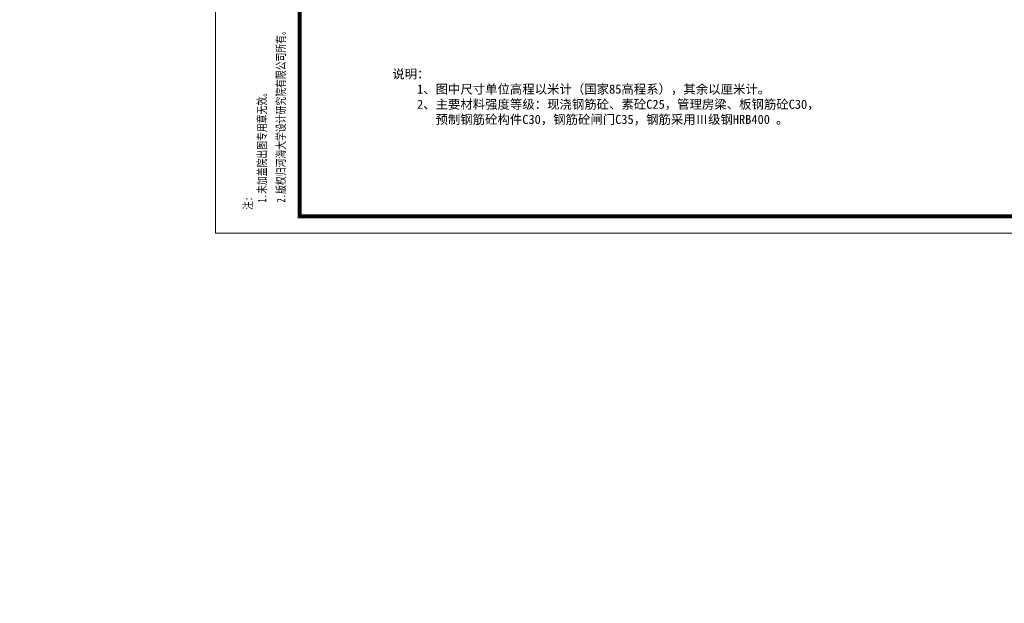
# Model space of a CAD drawing. Extents: x -13074 to 1448651, y 3648755 to 8081248.
# Tile 65 of 173: x 559177 to 559470, y 3858375 to 3858549. Entities that reach past the tile are written whole.
import ezdxf

# ---------------------------------------------------------------- set-up
doc = ezdxf.new("R2010")
doc.units = 0
doc.header["$PDMODE"] = 32
doc.header["$PDSIZE"] = 0.2
doc.layers.get('0').update_dxf_attribs({"linetype": 'CONTINUOUS'})
doc.layers.get('Defpoints').update_dxf_attribs({"linetype": 'CONTINUOUS'})
doc.layers.add('DIM', color=3, linetype='CONTINUOUS')
doc.layers.add('PUB_DIM', color=3, linetype='CONTINUOUS')
doc.layers.add('SHEET', color=1, linetype='CONTINUOUS', lineweight=15)
doc.layers.add('文字', color=7, linetype='CONTINUOUS', lineweight=15)
doc.styles.add('-仿宋_GB2312', font='FangSong_GB2312.ttf')
doc.styles.add('FHZ', font='FangSong_GB2312.ttf', dxfattribs={"width": 0.707, "height": 300})
doc.styles.add('TSSD_Dimension', font='tssdeng.shx', dxfattribs={"width": 0.7, "bigfont": '1hztxt.shx'})
doc.dimstyles.new('TSSD_100_100', dxfattribs={"dimtxt": 300, "dimasz": 100, "dimexe": 100, "dimexo": 250, "dimgap": 100, "dimtad": 1, "dimdec": 0, "dimzin": 0, "dimdsep": 46, "dimtxsty": 'TSSD_Dimension', "dimblk": 'ARCHTICK', "dimcen": 0, "dimdle": 100, "dimclrt": 7, "dimadec": 0, "dimazin": 0, "dimtfac": 1, "dimtdec": 0, "dimtix": 1, "dimtmove": 2, "dimatfit": 3, "dimfxl": 1, "dimtolj": 1, "dimtzin": 0, "dimarcsym": 0})

# ---------------------------------------------------------------- blocks, each defined once
blk = doc.blocks.new('_ARCHTICK')
at = {"color": 0, "linetype": 'ByBlock', "const_width": 0.15}
blk.add_lwpolyline([(-0.5, -0.5), (0.5, 0.5)], dxfattribs=at)
blk = doc.blocks.new('*D1656')
at = {"layer": 'Defpoints', "color": 0, "lineweight": 13}
for p in [(795706, 267581), (795535, 266220), (795733, 266164), (795134, 265865), (795134, 265865)]:
    blk.add_point(p, dxfattribs=at)
at = {"layer": 'PUB_DIM', "color": 0, "lineweight": -2}
blk.add_arc((795134, 265865), 536, 26.5651, 71.5651, dxfattribs=at)
at = {"layer": 'PUB_DIM', "color": 0, "lineweight": -2, "xscale": 100, "yscale": 100, "zscale": 100}
for p, rotation in [((795303, 266373), 161.5650511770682), ((795614, 266104), 296.5650511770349)]:
    blk.add_blockref('_ARCHTICK', p, dxfattribs=dict(at, rotation=rotation))
blk = doc.blocks.new('123')
at = {"layer": 'PUB_DIM', "color": 7}
dim = blk.add_angular_dim_2l(base=(795535.2, 266220.4), line1=((795732.5, 266163.8), (795133.8, 265864.5)), line2=((795133.8, 265864.5), (795706, 267580.9)), text=' ', dimstyle='TSSD_100_100', dxfattribs=at)
dim.commit()
dim.dimension.update_dxf_attribs({"geometry": '*D1656', "text_midpoint": (426562.1, 722353.3)})

msp = doc.modelspace()

# ---------------------------------------------------------------- linework, layer by layer
at = {"layer": 'SHEET', "color": 7}
msp.add_lwpolyline([(559655.697, 3858485.489), (559235.697, 3858485.489), (559235.697, 3858782.489), (559655.697, 3858782.489)], close=True, dxfattribs=at)
at = {"layer": 'SHEET', "color": 7, "const_width": 1.2}
msp.add_lwpolyline([(559260.697, 3858777.489), (559650.697, 3858777.489), (559650.697, 3858490.489), (559260.697, 3858490.489)], close=True, dxfattribs=at)

# ---------------------------------------------------------------- block references
at = {"linetype": 'Continuous', "lineweight": 13, "xscale": 0.01000000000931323, "yscale": 0.009999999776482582, "zscale": 0.01}
msp.add_blockref('123', (552983.124, 3855442.078), dxfattribs=at)

# ---------------------------------------------------------------- texts
at = {"layer": 'DIM', "color": 7, "style": 'FHZ', "width": 0.75}
for s, p in [('2.版权归河海大学设计研究院有限公司所有。', (559256.389, 3858494.602)), ('1.未加盖院出图专用章无效。', (559250.773, 3858494.602)), ('注:', (559246.578, 3858492.409))]:
    msp.add_text(s, height=2.5, rotation=90, dxfattribs=at).set_placement(p)
at = {"layer": '文字', "color": 7, "insert": (559288.227, 3858534.164), "char_height": 2.7, "width": 1460.56876, "attachment_point": 1, "style": '-仿宋_GB2312'}
msp.add_mtext('说明：\\P    1、图中尺寸单位高程以米计（国家85高程系），其余以厘米计。\\P    2、主要材料强度等级：现浇钢筋砼、素砼C25，管理房梁、板钢筋砼C30，\\P       预制钢筋砼构件C30，钢筋砼闸门C35，钢筋采用Ⅲ级钢HRB400 。', dxfattribs=at)

doc.saveas('drawing.dxf')
